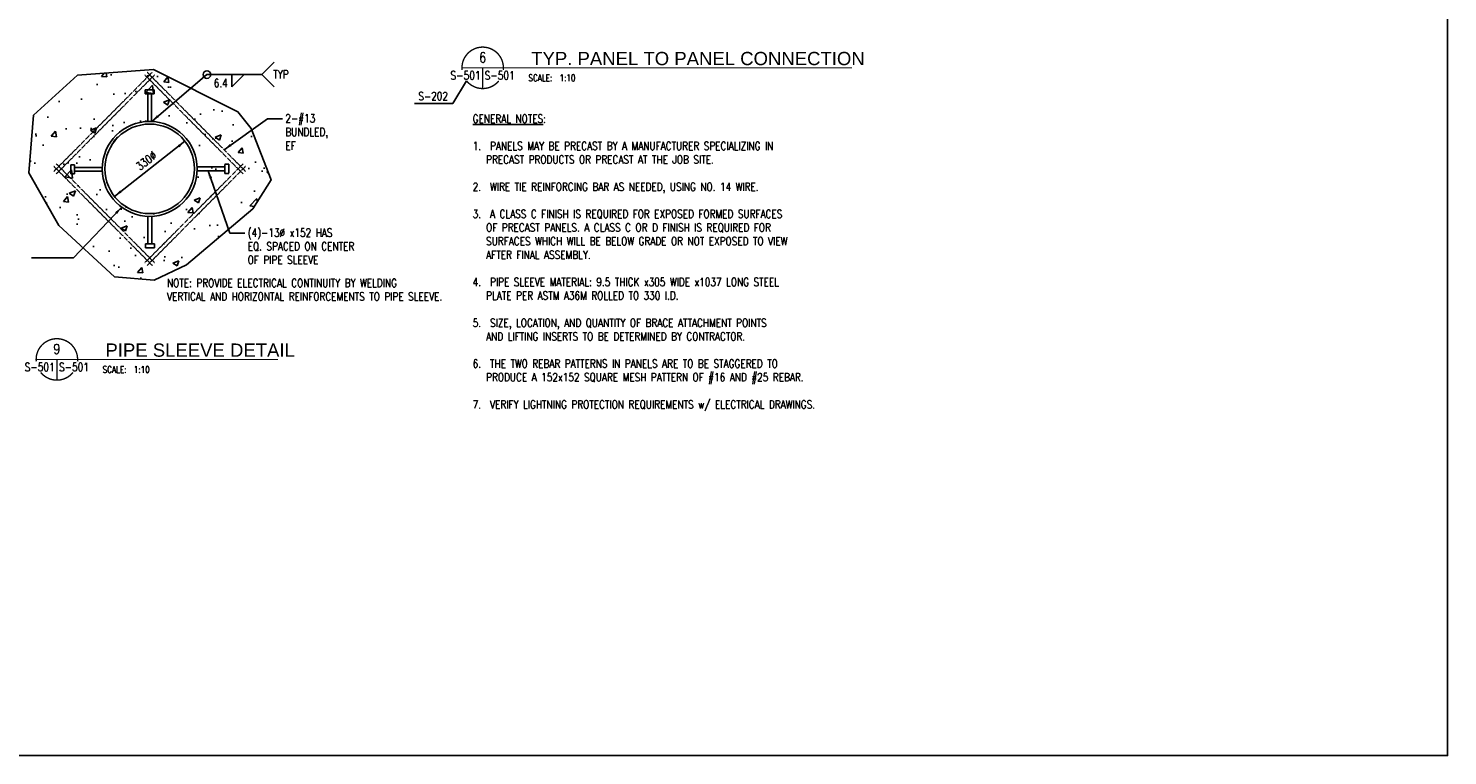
# Model space of a CAD drawing. Header units: millimetres. Extents: x 0 to 65074, y -1001 to 24994.
# Tile 5 of 6: x 59841 to 65074, y -1001 to 1679. Entities that reach past the tile are written whole.
import ezdxf
from ezdxf.enums import TextEntityAlignment as Align

# ---------------------------------------------------------------- set-up
doc = ezdxf.new("R2010")
doc.units = ezdxf.units.MM
doc.linetypes.add('HIDDEN2', pattern=[0.1875, 0.125, -0.0625])
for name, color, linetype in [('A-Anno-Note', 2, 'Continuous'), ('S-ANNO-DIMS', 2, 'Continuous'), ('S-ANNO-TEXT', 3, 'Continuous'), ('S-SECT-PATT', 1, 'Continuous'), ('S-STRL-MISC', 2, 'Continuous')]:
    doc.layers.add(name, color=color, linetype=linetype)
doc.styles.add('BASE12', font='romans.shx', dxfattribs={"width": 0.8, "height": 1.5})
doc.styles.add('ROMANS', font='ROMANS.shx', dxfattribs={"width": 0.8})
doc.styles.add('SWISS', font='swiss.ttf', dxfattribs={"width": 0.8, "height": 0.25})
doc.styles.add('Text', font='romans.shx', dxfattribs={"width": 0.8, "height": 3})
doc.dimstyles.get("Standard").update_dxf_attribs({"dimtxt": 0.125, "dimasz": 0.125, "dimexe": 0.18, "dimexo": 0.0625, "dimgap": 0.125, "dimtad": 0, "dimtih": 1, "dimtoh": 1, "dimdec": 4, "dimzin": 0, "dimdsep": 46, "dimtxsty": 'Text', "dimcen": 0.125, "dimclrt": 2, "dimadec": 0, "dimazin": 0, "dimtfac": 1, "dimtdec": 4, "dimtofl": 0, "dimtmove": 0, "dimatfit": 3, "dimfxl": 0.18, "dimtolj": 1, "dimtzin": 0, "dimarcsym": 0})

# ---------------------------------------------------------------- blocks, each defined once
blk = doc.blocks.new('DETNAME')
at = {"layer": 'A-Anno-Note', "const_width": 0.528}
for points in [[(15.84, -0.78, 1.103686), (0.04, -0.78, 1)], [(14.11, -4.99, -0.477231), (1.77, -4.99, -0.477231)]]:
    blk.add_lwpolyline(points, format="xyb", dxfattribs=at)
at = {"layer": 'A-Anno-Note'}
for points, const_width in [([(0, 0), (92.59, 0)], 0.396), ([(7.94, 0), (7.94, -7.94)], 0.528)]:
    blk.add_lwpolyline(points, dxfattribs=dict(at, const_width=const_width))
at = {"color": 6, "style": 'ROMANS', "width": 0.8}
blk.add_attdef('00', text='', height=3.17, dxfattribs=at).set_placement((7.94, 3.97), align=Align.MIDDLE)
at = {"color": 2, "style": 'SWISS'}
blk.add_attdef('DETAILNAME', (28.58, 1.28), '', height=6.35, dxfattribs=at)
at = {"layer": 'A-Anno-Note', "style": 'ROMANS', "width": 0.8}
blk.add_attdef('S-', text='', height=3.17, dxfattribs=at).set_placement((7.14, -4.47), align=Align.RIGHT)
for tag, p in [('S-', (8.73, -4.47)), ('SCALE:', (28.41, -5.14))]:
    blk.add_attdef(tag, p, '', height=3.17, dxfattribs=at)

msp = doc.modelspace()

# ---------------------------------------------------------------- hatches: boundary and pattern name
at = {"layer": 'S-SECT-PATT'}
h = msp.add_hatch(dxfattribs=at)
h.set_pattern_fill('AR-CONC', color=256, scale=31.999936, style=0)
h.set_pattern_definition([(50, (3824.32, -9204.04), (229.5228, -20.08064), [23.99995, -263.9995]), (355, (3824.32, -9204.04), (-44.4003, 240.701), [19.2, -211.1996]), (100.4514, (3843.44, -9205.7), (185.1226, 220.6202), [20.3968, -224.365]), (46.1842, (3824.32, -9140.04), (341.5165, -52.966), [36, -395.9992]), (96.6356, (3852.78, -9144.45), (299.0915, 311.717), [30.5952, -336.5475]), (351.1842, (3824.3, -9140.04), (299.0912, 311.7173), [28.8, -316.7994]), (21, (3856.32, -9156.04), (191.0099, -128.8378), [23.99995, -263.9995]), (326, (3856.32, -9156.04), (77.86075, 232.04755), [19.2, -211.1996]), (71.4514, (3872.23, -9166.77), (268.8707, 103.20955), [20.3968, -224.365]), (37.5, (3824.32, -9204.035), (3.89115, 106.52582), [0, -208.63958, 0, -214.39957, 0, -211.99958]), (7.5, (3824.32, -9204.04), (84.18208, 126.2115), [0, -122.23976, 0, -203.8396, 0, -80.79984]), (327.5, (3752.96, -9204.035), (170.82284, -7.21754), [0, -79.99984, 0, -249.5995, 0, -331.19934]), (317.5, (3720.96, -9204.04), (186.6192, 32.03353), [0, -103.9998, 0, -165.75967, 0, -235.19953])])
h.paths.add_polyline_path([(60302.4, 1527), (60022.4, 1505.9), (59860.4, 1358.7), (59843.5, 1146.1), (59953, 952.6), (60159.3, 763.2), (60304.5, 750.6), (60424.5, 807.4), (60668.7, 1013.6), (60736.1, 1120.9), (60662.4, 1310.3), (60614, 1371.3)])
h.paths.add_polyline_path([(60453.6, 1161, -1), (60123.6, 1161, -1)], flags=16)
h.paths.add_polyline_path([(60219.3, 1183), (60304.7, 1231.9), (60327.1, 1192.9), (60241.7, 1143.9)], flags=8)

# ---------------------------------------------------------------- linework, layer by layer
at = {"color": 2, "const_width": 3.85}
for points in [[(62145, 1533.3), (62877.6, 1533.3)], [(60253.5, 458.7), (60468, 458.7)]]:
    msp.add_lwpolyline(points, dxfattribs=at)
at = {"layer": 'Defpoints'}
msp.add_lwpolyline([(55777.6, 5247), (65074, 5247), (65074, -1001.3), (55777.6, -1001.3)], close=True, dxfattribs=at)
at = {"layer": 'S-ANNO-DIMS'}
for p, q in [((60747.3, 1554.2), (60701.5, 1508.5)), ((60701.5, 1508.5), (60499.6, 1508.5)), ((60591.4, 1508.5), (60591.4, 1462.8)), ((60591.4, 1462.8), (60637.1, 1508.5)), ((60747.3, 1462.8), (60701.5, 1508.5)), ((61456.9, 1485.2), (61406.6, 1401.9)), ((61406.6, 1401.9), (61265, 1401.9))]:
    msp.add_line(p, q, dxfattribs=at)
msp.add_circle((60499.6, 1508.5), 14.1, dxfattribs=at)
at = {"layer": 'S-ANNO-TEXT', "color": 2}
msp.add_line((60418.7, 1262.6), (60158.6, 1059.5), dxfattribs=at)
at = {"layer": 'S-ANNO-TEXT'}
for radius in [175, 165]:
    msp.add_circle((60288.6, 1161), radius, dxfattribs=at)
at = {"layer": 'S-ANNO-TEXT', "color": 2}
for points in [[(60391.9, 1248.1), (60398.1, 1240.2), (60418.7, 1262.6)], [(60179.1, 1081.9), (60185.3, 1074), (60158.6, 1059.5)]]:
    msp.add_solid(points, dxfattribs=at)
at = {"layer": 'S-SECT-PATT'}
msp.add_lwpolyline([(60302.4, 1527), (60022.4, 1505.9), (59860.4, 1358.7), (59843.5, 1146.1), (59953, 952.6), (60159.3, 763.2), (60304.5, 750.6), (60424.5, 807.4), (60668.7, 1013.6), (60736.1, 1120.9), (60662.4, 1310.3), (60614, 1371.3)], close=True, dxfattribs=at)
at = {"layer": 'S-STRL-MISC', "linetype": 'HIDDEN2', "ltscale": 10}
for p, q in [((59935.2, 1151.8), (60297.8, 1516.7)), ((59944.3, 1142.6), (60306.9, 1507.5)), ((60632.9, 1142.6), (60270.3, 1507.5)), ((60642, 1151.8), (60279.4, 1516.7)), ((60281.5, 1335.9), (60281.5, 1437.9)), ((60295.8, 1335.9), (60295.8, 1437.9)), ((59935.2, 1170.2), (60297.8, 805.3)), ((59944.3, 1179.5), (60306.9, 814.6)), ((60113.8, 1166.4), (60011.8, 1166.4)), ((60113.8, 1152.1), (60011.8, 1152.1)), ((60632.9, 1179.5), (60270.3, 814.6)), ((60642, 1170.2), (60279.4, 805.3)), ((60463.5, 1168.2), (60565.5, 1168.2)), ((60463.5, 1153.9), (60565.5, 1153.9)), ((60282.1, 986.2), (60282.1, 884.2)), ((60296.4, 986.2), (60296.4, 884.2))]:
    msp.add_line(p, q, dxfattribs=at)
for points in [[(60271.9, 1437.9), (60305.3, 1437.9), (60305.3, 1452.2), (60271.9, 1452.2)], [(60011.8, 1142.6), (60011.8, 1175.9), (59997.5, 1175.9), (59997.5, 1142.6)], [(60565.5, 1144.4), (60565.5, 1177.7), (60579.8, 1177.7), (60579.8, 1144.4)], [(60272.6, 884.2), (60305.9, 884.2), (60305.9, 869.9), (60272.6, 869.9)]]:
    msp.add_lwpolyline(points, close=True, dxfattribs=at)

# ---------------------------------------------------------------- block references
ref = msp.add_blockref('DETNAME', (61439.9, 1533.3), dxfattribs=dict(xscale=9.625228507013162, yscale=9.625228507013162, zscale=9.625228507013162))
ref.add_attrib('00', '6', dxfattribs={"color": 3, "height": 36.7, "style": 'ROMANS', "width": 0.796875}).set_placement((61516.3, 1571.5), align=Align.MIDDLE)
ref.add_attrib('SCALE:', '   SCALE:  1:10', (61641.3, 1483.8), dxfattribs={"layer": 'A-Anno-Note', "color": 3, "height": 24.448, "style": 'ROMANS', "width": 0.8})
ref.add_attrib('S-', 'S-501', (61523.9, 1490.2), dxfattribs={"layer": 'A-Anno-Note', "color": 3, "height": 30.56, "style": 'ROMANS', "width": 0.796875})
ref.add_attrib('S-', 'S-501', dxfattribs={"layer": 'A-Anno-Note', "color": 3, "height": 30.56, "style": 'ROMANS', "width": 0.8}).set_placement((61508.6, 1490.2), align=Align.RIGHT)
ref.add_attrib('DETAILNAME', '   TYP. PANEL TO PANEL CONNECTION', (61638.3, 1543.2), dxfattribs={"color": 2, "height": 48.896, "style": 'SWISS'})
ref = msp.add_blockref('DETNAME', (59869.9, 458.7), dxfattribs=dict(xscale=9.625228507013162, yscale=9.625228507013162, zscale=9.625228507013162))
ref.add_attrib('00', '9', dxfattribs={"layer": 'S-ANNO-TEXT', "height": 36.7, "style": 'ROMANS', "width": 0.796875}).set_placement((59946.3, 496.9), align=Align.MIDDLE)
ref.add_attrib('SCALE:', '   SCALE:  1:10', (60071.3, 409.2), dxfattribs={"layer": 'S-ANNO-TEXT', "height": 24.448, "style": 'ROMANS', "width": 0.8})
ref.add_attrib('S-', 'S-501', (59953.9, 415.6), dxfattribs={"layer": 'A-Anno-Note', "color": 4, "height": 30.56, "style": 'ROMANS', "width": 0.796875})
ref.add_attrib('S-', 'S-501', dxfattribs={"layer": 'A-Anno-Note', "color": 4, "height": 30.56, "style": 'ROMANS', "width": 0.8}).set_placement((59938.7, 415.6), align=Align.RIGHT)
ref.add_attrib('DETAILNAME', '   PIPE SLEEVE DETAIL', (60068.4, 468.6), dxfattribs={"color": 2, "height": 48.896, "style": 'SWISS'})

# ---------------------------------------------------------------- texts
at = {"layer": 'S-ANNO-TEXT', "style": 'BASE12'}
for s, insert, char_height, width, attachment_point in [('TYP', (60801.1, 1524.5), 30.08, 330.395, 3), ('6.4', (60524.8, 1492.2), 30.08, 330.395, 1), ('S-202', (61279, 1444.2), 30.08, 421.568, 1), ('2-#13 \\PBUNDLED,\\PEF', (60788.6, 1362.1), 30.08, 200.344, 1), ('{\\LGENERAL NOTES}:\\P\\P1.  PANELS MAY BE PRECAST BY A MANUFACTURER SPECIALIZING IN\\P   PRECAST PRODUCTS OR PRECAST AT THE JOB SITE.\\P\\P2.  WIRE TIE REINFORCING BAR AS NEEDED, USING NO. 14 WIRE.\\P\\P3.  A CLASS C FINISH IS REQUIRED FOR EXPOSED FORMED SURFACES\\P   OF PRECAST PANELS. A CLASS C OR D FINISH IS REQUIRED FOR\\P   SURFACES WHICH WILL BE BELOW GRADE OR NOT EXPOSED TO VIEW\\P   AFTER FINAL ASSEMBLY.\\P\\P4.  PIPE SLEEVE MATERIAL: 9.5 THICK x305 WIDE x1037 LONG STEEL\\P   PLATE PER ASTM A36M ROLLED TO 330 I.D.\\P\\P5.  SIZE, LOCATION, AND QUANTITY OF BRACE ATTACHMENT POINTS\\P   AND LIFTING INSERTS TO BE DETERMINED BY CONTRACTOR.\\P\\P6.  THE TWO REBAR PATTERNS IN PANELS ARE TO BE STAGGERED TO \\P   PRODUCE A 152x152 SQUARE MESH PATTERN OF #16 AND #25 REBAR.\\P    \\P7.  VERIFY LIGHTNING PROTECTION REQUIREMENTS w/ ELECTRICAL DRAWINGS.\\P   ', (61479.4, 1360.8), 30.079, 1513.294, 1), ('(4)-13%%C x152 HAS\\PEQ. SPACED ON CENTER\\POF PIPE SLEEVE', (60649.8, 940.9), 30.079, 510.658, 1), ('NOTE: PROVIDE ELECTRICAL CONTINUITY BY WELDING\\PVERTICAL AND HORIZONTAL REINFORCEMENTS TO PIPE SLEEVE. ', (60352.4, 755.5), 30.079, 1129.412, 1)]:
    msp.add_mtext(s, dxfattribs=dict(at, insert=insert, char_height=char_height, width=width, attachment_point=attachment_point))
at = {"layer": 'S-ANNO-TEXT', "insert": (60276.4, 1190.7), "char_height": 30, "attachment_point": 5, "rotation": 37.9877, "style": 'ROMANS'}
msp.add_mtext('330%%C', dxfattribs=at)

# ---------------------------------------------------------------- leaders
at = {"layer": 'S-ANNO-DIMS'}
for points in [[(60296.2, 1335.9), (60499.6, 1508.5)], [(60562.7, 1231.6), (60723.4, 1344.9), (60778.2, 1344.9)], [(60504.5, 1153.9), (60584.5, 923.7), (60639.4, 923.7)], [(60185.4, 1019.7), (60007.5, 832.6), (59852.3, 832.6)]]:
    msp.add_leader(points, dimstyle='Standard', override={"dimscale": 10, "dimtxt": 3, "dimasz": 3}, dxfattribs=at)

doc.saveas('drawing.dxf')
